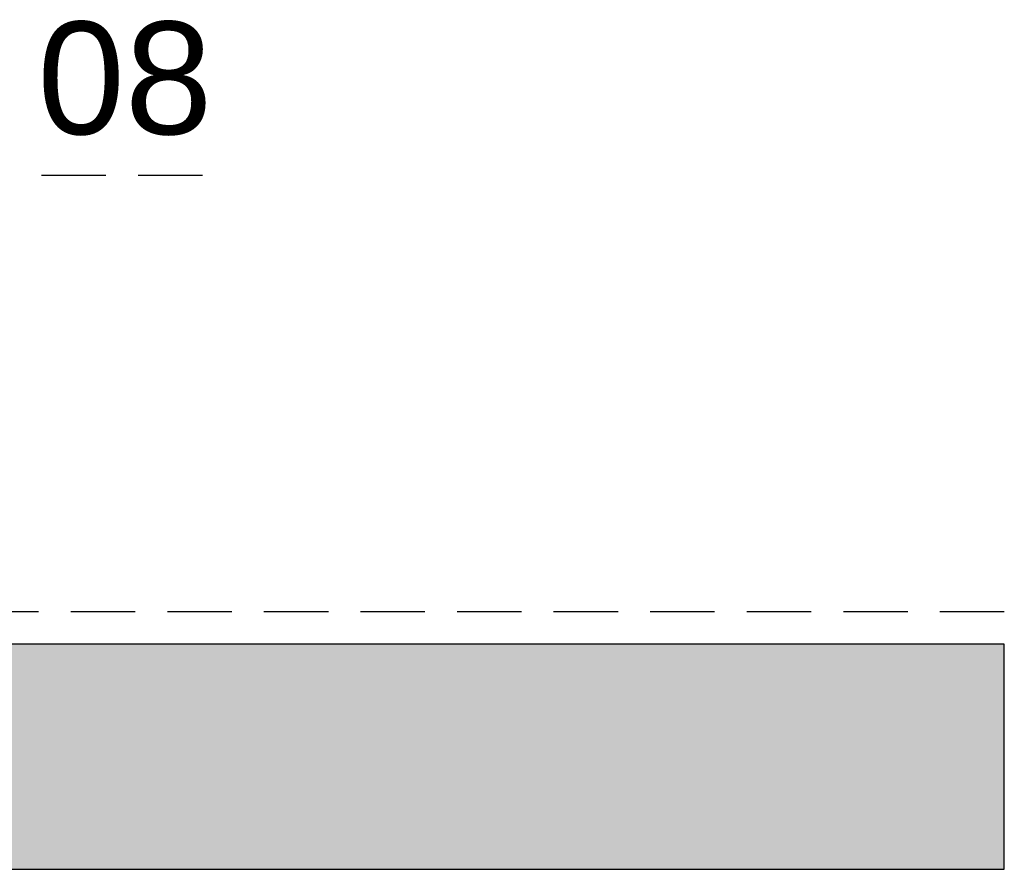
# Model space of a CAD drawing. Extents: x -2500 to 102600, y -11009 to 58900.
# Tile 12 of 16: x 72999 to 76058, y 22403 to 25044. Entities that reach past the tile are written whole.
import ezdxf

# ---------------------------------------------------------------- set-up
doc = ezdxf.new("R2010")
doc.units = 0
doc.header["$LTSCALE"] = 400
doc.header["$MEASUREMENT"] = 0
doc.linetypes.add('DASHED', pattern=[0.75, 0.5, -0.25])
doc.layers.add('1010-B', color=2, linetype='CONTINUOUS')
doc.layers.add('1100-B', color=30, linetype='CONTINUOUS')
doc.styles.add('ARIAL', font='arial.ttf')

msp = doc.modelspace()

# ---------------------------------------------------------------- hatches: boundary and pattern name
at = {"layer": '1100-B'}
msp.add_hatch(color=251, dxfattribs=at).paths.add_polyline_path([(6179.2, 22402.6), (76058.2, 22402.6), (76058.2, 23102.6), (6179.2, 23102.6)])

# ---------------------------------------------------------------- linework, layer by layer
at = {"layer": '1010-B', "linetype": 'DASHED'}
msp.add_line((73567.3, 24559.3), (72018.4, 24559.3), dxfattribs=at)
at = {"layer": '1100-B', "color": 2, "linetype": 'DASHED'}
msp.add_line((76058.2, 23202.6), (6179.2, 23202.6), dxfattribs=at)
at = {"layer": '1100-B', "color": 251}
msp.add_lwpolyline([(6179.2, 22402.6), (76058.2, 22402.6), (76058.2, 23102.6), (6179.2, 23102.6)], close=True, dxfattribs=at)

# ---------------------------------------------------------------- texts
at = {"layer": '1010-B', "style": 'ARIAL'}
msp.add_text('08', height=350, dxfattribs=at).set_placement((73054.2, 24687.9))

doc.saveas('drawing.dxf')
